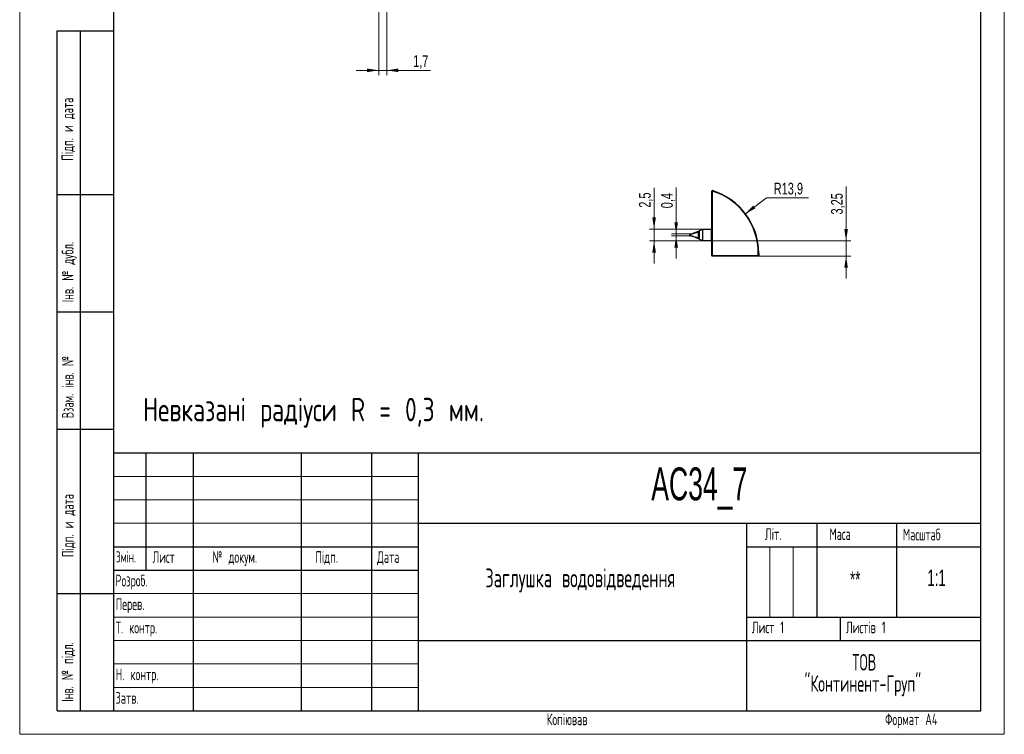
# Model space of a CAD drawing. Header units: millimetres. Extents: x 0 to 210, y 0 to 297.
# Tile 1 of 5: x 0 to 210, y 0 to 152. Entities that reach past the tile are written whole.
import ezdxf

# ---------------------------------------------------------------- set-up
doc = ezdxf.new("R2010")
doc.units = ezdxf.units.MM
doc.layers.add('ОСЕВЫЕ', color=7, linetype='Continuous')
doc.styles.add('SLDTEXTSTYLE0', font='TXT', dxfattribs={"width": 0.605})
doc.styles.add('SLDTEXTSTYLE1', font='TXT', dxfattribs={"width": 0.605, "bigfont": 'bigfont'})
doc.styles.add('SLDTEXTSTYLE2', font='TXT', dxfattribs={"width": 0.582204, "bigfont": 'bigfont'})
doc.styles.add('SLDTEXTSTYLE3', font='TXT', dxfattribs={"width": 0.7, "bigfont": 'bigfont'})
doc.styles.add('SLDTEXTSTYLE4', font='TXT', dxfattribs={"width": 0.7})
doc.dimstyles.new('SLDDIMSTYLE1', dxfattribs={"dimtxt": 2.5, "dimasz": 2.5, "dimexe": 0, "dimexo": 0.0625, "dimtad": 2, "dimrnd": 1e-09, "dimzin": 12, "dimdsep": 46, "dimtxsty": 'SLDTEXTSTYLE4', "dimsah": 1, "dimcen": 0.09, "dimadec": 0, "dimazin": 3, "dimtfac": 1, "dimtmove": 0, "dimatfit": 0, "dimfxl": 0, "dimfrac": 2, "dimtolj": 1, "dimtzin": 12, "dimarcsym": 0})
doc.dimstyles.new('SLDDIMSTYLE3', dxfattribs={"dimtxt": 2.5, "dimasz": 2.5, "dimexe": 0, "dimexo": 0.0625, "dimtad": 2, "dimdec": 1, "dimrnd": 1e-09, "dimdsep": 46, "dimtxsty": 'SLDTEXTSTYLE4', "dimsah": 1, "dimcen": 0.09, "dimadec": 0, "dimazin": 2, "dimtfac": 1, "dimtdec": 1, "dimtmove": 0, "dimatfit": 0, "dimfxl": 0, "dimfrac": 2, "dimtolj": 1, "dimtzin": 12, "dimarcsym": 0})
doc.dimstyles.new('SLDDIMSTYLE4', dxfattribs={"dimtxt": 2.5, "dimasz": 2.5, "dimexe": 0, "dimexo": 0.0625, "dimtad": 0, "dimtih": 1, "dimtoh": 1, "dimrnd": 1e-09, "dimzin": 12, "dimdsep": 46, "dimtxsty": 'SLDTEXTSTYLE4', "dimsah": 1, "dimcen": 0, "dimadec": 0, "dimazin": 3, "dimtfac": 1, "dimtofl": 0, "dimtmove": 0, "dimatfit": 3, "dimfxl": 0, "dimfrac": 2, "dimtolj": 1, "dimtzin": 12, "dimarcsym": 0})
doc.dimstyles.new('SLDDIMSTYLE5', dxfattribs={"dimtxt": 2.5, "dimasz": 2.5, "dimexe": 0, "dimexo": 0.0625, "dimtad": 2, "dimdec": 1, "dimrnd": 1e-09, "dimzin": 12, "dimdsep": 46, "dimtxsty": 'SLDTEXTSTYLE4', "dimsah": 1, "dimcen": 0.09, "dimadec": 0, "dimazin": 3, "dimtfac": 1, "dimtdec": 1, "dimtmove": 0, "dimatfit": 0, "dimfxl": 0, "dimfrac": 2, "dimtolj": 1, "dimtzin": 12, "dimarcsym": 0})

# ---------------------------------------------------------------- blocks, each defined once
blk = doc.blocks.new('SW_NOTE_0')
at = {"color": 0, "linetype": 'Continuous', "lineweight": 0, "char_height": 3.5, "attachment_point": 2, "style": 'SLDTEXTSTYLE1'}
for s, insert in [('ТОВ', (4.81, 4.51)), ('"Континент-Груп"', (4.5, -0.01))]:
    blk.add_mtext(s, dxfattribs=dict(at, insert=insert))
blk = doc.blocks.new('_D_5')
at = {"color": 8, "linetype": 'Continuous', "lineweight": 0}
for p, q in [((135.3, 107.72), (135.3, 116.49)), ((145.61, 107.72), (134.3, 107.72)), ((135.3, 107.72), (135.3, 105.22)), ((145.61, 105.22), (134.3, 105.22)), ((135.3, 105.22), (135.3, 100.41))]:
    blk.add_line(p, q, dxfattribs=at)
at = {"color": 8, "linetype": 'Continuous', "lineweight": 18}
for points in [[(135.3, 107.72), (135.69, 110.22), (134.92, 110.22)], [(135.3, 105.22), (134.92, 102.72), (135.69, 102.72)]]:
    blk.add_solid(points, dxfattribs=at)
at = {"color": 8, "linetype": 'Continuous', "lineweight": 18, "insert": (132.08, 112.28), "char_height": 2.5, "attachment_point": 1, "rotation": 90, "style": 'SLDTEXTSTYLE4'}
blk.add_mtext('2,5', dxfattribs=at)
blk = doc.blocks.new('_D_6')
at = {"color": 8, "linetype": 'Continuous', "lineweight": 0}
for p, q in [((140.01, 106.69), (140.01, 116.62)), ((143.01, 106.69), (139.01, 106.69)), ((143.01, 106.25), (139.01, 106.25)), ((140.01, 106.69), (140.01, 106.25)), ((140.01, 106.25), (140.01, 101.44))]:
    blk.add_line(p, q, dxfattribs=at)
at = {"color": 8, "linetype": 'Continuous', "lineweight": 18}
for points in [[(140.01, 106.69), (140.4, 109.19), (139.63, 109.19)], [(140.01, 106.25), (139.63, 103.75), (140.4, 103.75)]]:
    blk.add_solid(points, dxfattribs=at)
at = {"color": 8, "linetype": 'Continuous', "lineweight": 18, "insert": (136.79, 112.16), "char_height": 2.5, "attachment_point": 1, "rotation": 90, "style": 'SLDTEXTSTYLE4'}
blk.add_mtext('0,4', dxfattribs=at)
blk = doc.blocks.new('_D_7')
at = {"color": 8, "linetype": 'Continuous', "lineweight": 0}
for p, q in [((154.7, 110.94), (159.25, 114.39)), ((159.25, 114.39), (168.26, 114.39))]:
    blk.add_line(p, q, dxfattribs=at)
at = {"color": 8, "linetype": 'Continuous', "lineweight": 18}
blk.add_solid([(154.7, 110.94), (156.92, 112.15), (156.46, 112.76)], dxfattribs=at)
at = {"color": 8, "linetype": 'Continuous', "lineweight": 18, "insert": (160.83, 117.61), "char_height": 2.5, "attachment_point": 1, "style": 'SLDTEXTSTYLE4'}
blk.add_mtext('R13,9', dxfattribs=at)
blk = doc.blocks.new('_D_8')
at = {"color": 8, "linetype": 'Continuous', "lineweight": 0}
for p, q in [((176.26, 105.22), (176.26, 116.78)), ((147.53, 105.22), (177.26, 105.22)), ((176.26, 101.97), (176.26, 105.22)), ((157.53, 101.97), (177.26, 101.97)), ((176.26, 101.97), (176.26, 97.16))]:
    blk.add_line(p, q, dxfattribs=at)
at = {"color": 8, "linetype": 'Continuous', "lineweight": 18}
for points in [[(176.26, 105.22), (176.64, 107.72), (175.87, 107.72)], [(176.26, 101.97), (175.87, 99.47), (176.64, 99.47)]]:
    blk.add_solid(points, dxfattribs=at)
at = {"color": 8, "linetype": 'Continuous', "lineweight": 18, "insert": (173.04, 110.83), "char_height": 2.5, "attachment_point": 1, "rotation": 90, "style": 'SLDTEXTSTYLE4'}
blk.add_mtext('3,25', dxfattribs=at)
blk = doc.blocks.new('_D_15')
at = {"color": 8, "linetype": 'Continuous', "lineweight": 0}
for p, q in [((76.6, 156.73), (76.6, 140.57)), ((78.29, 156.73), (78.29, 140.57)), ((76.6, 141.57), (71.79, 141.57)), ((76.6, 141.57), (78.29, 141.57)), ((78.29, 141.57), (87.63, 141.57))]:
    blk.add_line(p, q, dxfattribs=at)
at = {"color": 8, "linetype": 'Continuous', "lineweight": 18}
for points in [[(76.6, 141.57), (74.1, 141.96), (74.1, 141.19)], [(78.29, 141.57), (80.79, 141.19), (80.79, 141.96)]]:
    blk.add_solid(points, dxfattribs=at)
at = {"color": 8, "linetype": 'Continuous', "lineweight": 18, "insert": (83.91, 144.79), "char_height": 2.5, "attachment_point": 1, "style": 'SLDTEXTSTYLE4'}
blk.add_mtext('1,7', dxfattribs=at)

msp = doc.modelspace()

# ---------------------------------------------------------------- linework, layer by layer
at = {"color": 7, "linetype": 'Continuous', "lineweight": 25}
for p, q in [((20, 292), (20, 5)), ((20, 292), (20, 5)), ((205, 5), (205, 292)), ((8, 5), (8, 150)), ((8, 150), (20, 150)), ((13, 5), (13, 150)), ((147.718, 115.833), (147.618, 115.833)), ((147.618, 102.067), (147.618, 115.833)), ((147.718, 115.833), (147.748, 115.928)), ((147.718, 115.833), (147.718, 102.067)), ((20, 115), (8, 115)), ((144.768, 105.735), (144.768, 107.2)), ((144.918, 107.356), (144.918, 105.579)), ((145.618, 107.617), (145.438, 107.617)), ((145.618, 107.717), (145.618, 107.617)), ((145.618, 107.717), (147.518, 107.717)), ((145.618, 107.617), (145.618, 105.317)), ((147.518, 107.617), (145.618, 107.617)), ((147.518, 107.717), (147.518, 107.617)), ((147.618, 107.617), (147.518, 107.617)), ((147.518, 105.317), (147.518, 107.617)), ((142.968, 106.588), (142.918, 106.588)), ((142.918, 106.347), (142.918, 106.588)), ((142.968, 106.347), (142.918, 106.347)), ((142.968, 106.588), (142.968, 106.347)), ((145.438, 105.317), (145.618, 105.317)), ((145.618, 105.317), (145.618, 105.217)), ((145.618, 105.317), (147.518, 105.317)), ((147.518, 105.217), (145.618, 105.217)), ((147.518, 105.317), (147.518, 105.217)), ((147.618, 105.317), (147.518, 105.317)), ((157.115, 106.274), (157.114, 106.274)), ((157.115, 106.274), (157.114, 106.274)), ((157.174, 106.051), (157.174, 106.051)), ((147.718, 102.067), (147.618, 102.067)), ((147.718, 101.967), (147.718, 102.067)), ((147.718, 102.067), (157.518, 102.067)), ((157.518, 101.967), (147.718, 101.967)), ((157.618, 102.551), (157.518, 102.551)), ((157.518, 102.067), (157.518, 102.551)), ((157.518, 101.967), (157.518, 102.067)), ((157.618, 102.067), (157.518, 102.067)), ((157.618, 102.551), (157.618, 102.067)), ((20, 90), (8, 90)), ((20, 65), (8, 65)), ((20, 60), (205, 60)), ((20, 60), (20, 5)), ((27, 35), (27, 60)), ((37, 60), (37, 5)), ((60, 60), (60, 5)), ((75, 60), (75, 5)), ((85, 60), (85, 5)), ((85, 45), (205, 45)), ((155, 45), (155, 5)), ((170, 45), (170, 25)), ((187, 45), (187, 25)), ((20, 40), (85, 40)), ((155, 40), (205, 40)), ((20, 35), (85, 35)), ((8, 30), (20, 30)), ((155, 25), (205, 25)), ((175, 25), (175, 20)), ((85, 20), (205, 20)), ((8, 5), (20, 5)), ((20, 5), (205, 5))]:
    msp.add_line(p, q, dxfattribs=at)
at = {"color": 7, "linetype": 'Continuous', "lineweight": 18}
for p, q in [((20, 55), (85, 55)), ((20, 50), (85, 50)), ((20, 45), (85, 45)), ((160, 40), (160, 25)), ((165, 40), (165, 25)), ((20, 30), (85, 30)), ((20, 25), (85, 25)), ((20, 20), (85, 20)), ((20, 15), (85, 15)), ((20, 10), (85, 10))]:
    msp.add_line(p, q, dxfattribs=at)
at = {"color": 7, "linetype": 'Continuous', "lineweight": 25, "flags": 128}
for points in [[(142.968, 106.588), (142.966, 106.606), (142.965, 106.623), (142.967, 106.639), (142.969, 106.653), (142.974, 106.665), (142.98, 106.675), (142.987, 106.682), (142.995, 106.685)], [(142.995, 106.25), (142.987, 106.253), (142.98, 106.26), (142.974, 106.27), (142.969, 106.282), (142.967, 106.296), (142.965, 106.312), (142.966, 106.329), (142.968, 106.347)]]:
    msp.add_lwpolyline(points, dxfattribs=at)
at = {"color": 7, "linetype": 'Continuous', "lineweight": 25}
for centre, radius, start, end in [((147.718, 115.833), 0.1, 72.84462, 180), ((143.618, 102.551), 13.9, 0, 72.84462), ((143.618, 102.551), 14, 0, 72.84462), ((140.632, 116.414), 10.1, 283.37425, 294.17522), ((140.682, 116.414), 10, 283.37425, 294.9001), ((147.518, 107.817), 0.1, 270, 0), ((143.018, 106.588), 0.1, 103.37425, 180), ((143.018, 106.347), 0.1, 180, 256.62575), ((140.632, 96.521), 10.1, 65.82478, 76.62575), ((140.682, 96.521), 10, 65.0999, 76.62575), ((147.518, 105.117), 0.1, 0, 90), ((147.718, 102.067), 0.1, 180, 270), ((157.518, 102.067), 0.1, 270, 0)]:
    msp.add_arc(centre, radius, start, end, dxfattribs=at)
for points, knots in [([(144.892, 107.344), (144.871, 107.334), (144.846, 107.307), (144.804, 107.256), (144.785, 107.228), (144.768, 107.2)], [0, 0, 0, 0, 0.5, 0.5, 1, 1, 1, 1]), ([(144.892, 107.344), (144.899, 107.347), (144.905, 107.35), (144.91, 107.352), (144.914, 107.354), (144.917, 107.355), (144.918, 107.356), (144.918, 107.356), (144.918, 107.356), (144.918, 107.356)], [0, 0, 0, 0, 0.000032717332, 0.000032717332, 0.000032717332, 0.000065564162, 0.000065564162, 0.000065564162, 0.000074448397, 0.000074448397, 0.000074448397, 0.000074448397]), ([(144.918, 107.356), (144.918, 107.356), (144.977, 107.383), (145.169, 107.477), (145.301, 107.543), (145.438, 107.617)], [0, 0, 0, 0, 0.5, 0.5, 1, 1, 1, 1]), ([(145.438, 107.617), (145.474, 107.637), (145.51, 107.657), (145.561, 107.685), (145.577, 107.694), (145.606, 107.71), (145.618, 107.717), (145.618, 107.717)], [0, 0, 0, 0, 0.5, 0.5, 0.75, 0.75, 1, 1, 1, 1]), ([(144.892, 105.591), (144.871, 105.601), (144.846, 105.628), (144.804, 105.679), (144.785, 105.707), (144.768, 105.735)], [0, 0, 0, 0, 0.5, 0.5, 1, 1, 1, 1]), ([(144.918, 105.579), (144.918, 105.579), (144.917, 105.58), (144.913, 105.581), (144.91, 105.583), (144.906, 105.585), (144.9, 105.588), (144.897, 105.589), (144.895, 105.59), (144.892, 105.591)], [0, 0, 0, 0, 0.000031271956, 0.000031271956, 0.000031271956, 0.000062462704, 0.000062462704, 0.000062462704, 0.000074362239, 0.000074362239, 0.000074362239, 0.000074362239]), ([(145.438, 105.317), (145.301, 105.392), (145.169, 105.458), (144.977, 105.552), (144.918, 105.579), (144.918, 105.579)], [0, 0, 0, 0, 0.5, 0.5, 1, 1, 1, 1]), ([(145.618, 105.217), (145.618, 105.217), (145.606, 105.225), (145.577, 105.241), (145.56, 105.25), (145.51, 105.278), (145.474, 105.298), (145.438, 105.317)], [0, 0, 0, 0, 0.25, 0.25, 0.5, 0.5, 1, 1, 1, 1])]:
    msp.add_open_spline(points, degree=3, knots=knots, dxfattribs=at)
at = {"layer": 'ОСЕВЫЕ', "lineweight": 18}
for p, q in [((0, 297), (0, 0)), ((210, 297), (210, 0)), ((0, 0), (210, 0))]:
    msp.add_line(p, q, dxfattribs=at)

# ---------------------------------------------------------------- block references
at = {"color": 7, "linetype": 'Continuous', "lineweight": 0}
msp.add_blockref('SW_NOTE_0', (175.319, 12.587), dxfattribs=at)

# ---------------------------------------------------------------- texts
at = {"color": 7, "linetype": 'Continuous', "lineweight": 0, "char_height": 2.5, "attachment_point": 1, "rotation": 90, "style": 'SLDTEXTSTYLE1'}
for s, insert in [('Підп. и дата', (8.933, 122.304)), ('Інв. № дубл.', (8.999, 92.12)), ('Взам. інв. №', (9.015, 67.4)), ('Підп. и дата', (9.026, 37.79)), ('Інв. № підл.', (8.944, 6.964))]:
    msp.add_mtext(s, dxfattribs=dict(at, insert=insert))
at = {"color": 7, "linetype": 'Continuous', "lineweight": 0}
for s, insert, char_height, attachment_point, style in [('Невказані радіуси R = 0,3 мм.', (26.307, 71.741), 5, 1, 'SLDTEXTSTYLE3'), ('AC34_7', (144.939, 56.895), 7, 2, 'SLDTEXTSTYLE0'), ('Літ.', (158.952, 43.934), 2.5, 1, 'SLDTEXTSTYLE1'), ('Масштаб', (188.367, 43.836), 2.5, 1, 'SLDTEXTSTYLE1'), ('Маса', (172.705, 43.934), 2.5, 1, 'SLDTEXTSTYLE1'), ('Змін.', (20.517, 39.014), 2.3813, 1, 'SLDTEXTSTYLE2'), ('Лист', (28.328, 39.042), 2.5, 1, 'SLDTEXTSTYLE1'), ('№ докум.', (41.107, 39.06), 2.5, 1, 'SLDTEXTSTYLE1'), ('Підп.', (63.057, 39.04), 2.5, 1, 'SLDTEXTSTYLE1'), ('Дата', (76.241, 39.052), 2.5, 1, 'SLDTEXTSTYLE1'), ('Заглушка водовідведення', (119.571, 35.341), 4, 2, 'SLDTEXTSTYLE1'), ('Розроб.', (20.416, 34.032), 2.5, 1, 'SLDTEXTSTYLE1'), ('**', (178.206, 34.775), 3.5, 2, 'SLDTEXTSTYLE0'), ('1:1', (195.552, 35.125), 3.5, 2, 'SLDTEXTSTYLE0'), ('Перев.', (20.475, 29.008), 2.5, 1, 'SLDTEXTSTYLE1'), ('Т. контр.', (20.467, 24.016), 2.5, 1, 'SLDTEXTSTYLE1'), ('Лист 1', (156.178, 24.053), 2.5, 1, 'SLDTEXTSTYLE1'), ('Листів 1', (176.239, 24.043), 2.5, 1, 'SLDTEXTSTYLE1'), ('Н. контр.', (20.465, 14.022), 2.5, 1, 'SLDTEXTSTYLE1'), ('Затв.', (20.451, 9.015), 2.5, 1, 'SLDTEXTSTYLE1'), ('Копіював', (112.401, 4.442), 2.5, 1, 'SLDTEXTSTYLE1'), ('Формат А4', (184.576, 4.457), 2.5, 1, 'SLDTEXTSTYLE1')]:
    msp.add_mtext(s, dxfattribs=dict(at, insert=insert, char_height=char_height, attachment_point=attachment_point, style=style))

# ---------------------------------------------------------------- dimensions: what is measured, and where the dimension line sits
at = {"color": 8, "linetype": 'Continuous', "lineweight": 18}
dim = msp.add_linear_dim(base=(78.29, 141.572), p1=(76.598, 156.74), p2=(78.29, 156.74), dimstyle='SLDDIMSTYLE5', dxfattribs=at)
dim.commit()
dim.dimension.update_dxf_attribs({"geometry": '_D_15', "text_midpoint": (85.772, 141.572), "dimtype": 160})
dim = msp.add_radius_dim(center=(143.618, 102.551), mpoint=(154.699, 110.943), dimstyle='SLDDIMSTYLE4', dxfattribs=at)
dim.commit()
dim.dimension.update_dxf_attribs({"geometry": '_D_7', "text_midpoint": (164.548, 116.369), "dimtype": 164})
for base, p1, p2, dimstyle, picture, middle in [((135.302, 105.217), (145.618, 107.717), (145.618, 105.217), 'SLDDIMSTYLE1', '_D_5', (135.302, 114.388)), ((140.012, 106.247), (143.018, 106.688), (143.018, 106.247), 'SLDDIMSTYLE3', '_D_6', (140.012, 114.388)), ((176.259, 105.217), (157.518, 101.967), (147.518, 105.217), 'SLDDIMSTYLE1', '_D_8', (176.259, 113.805))]:
    dim = msp.add_linear_dim(base=base, p1=p1, p2=p2, angle=90, dimstyle=dimstyle, dxfattribs=at)
    dim.commit()
    dim.dimension.update_dxf_attribs({"geometry": picture, "text_midpoint": middle, "dimtype": 160})

doc.saveas('drawing.dxf')
